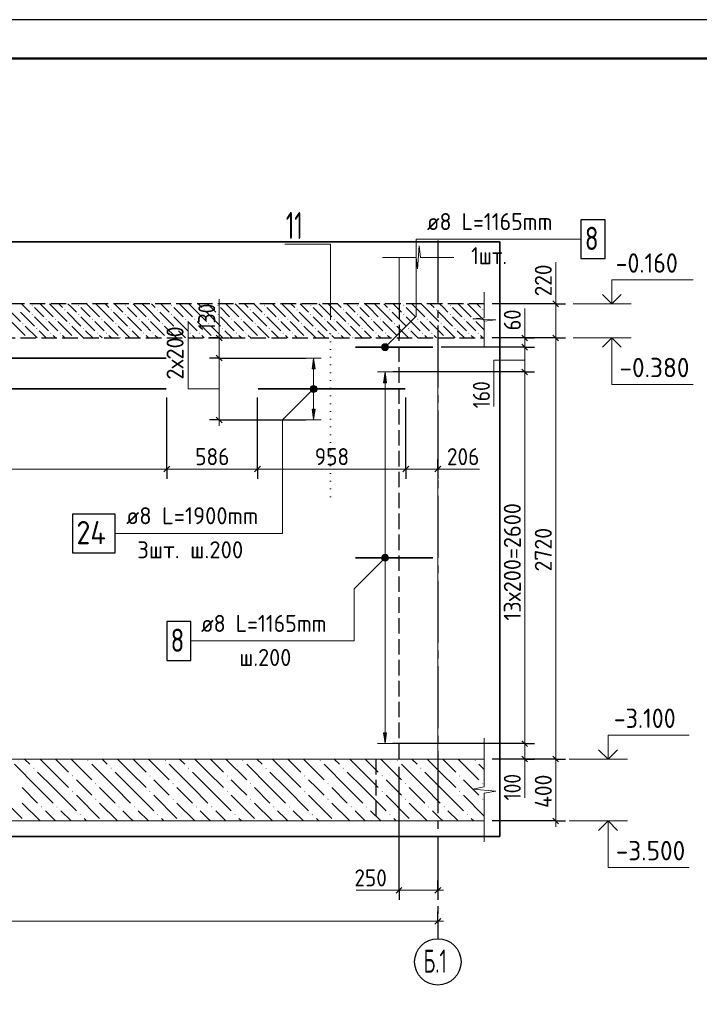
# Model space of a CAD drawing. Header units: millimetres. Extents: x 0 to 59400, y 0 to 42000.
# Tile 7 of 28: x 12959 to 21737, y 29282 to 42000. Entities that reach past the tile are written whole.
import ezdxf

# ---------------------------------------------------------------- set-up
doc = ezdxf.new("R2010")
doc.units = ezdxf.units.MM
for name, pattern in [('______2', [270, 200, -70]), ('______5', [1100, 800, -100, 100, -100]), ('______9', [100, 0, -100])]:
    doc.linetypes.add(name, pattern=pattern)
for name, color, linetype, lineweight in [('Standard', 7, 'Continuous', 25), ('Высотные отметки', 7, 'Continuous', 25), ('ЖБ Перекрытие верхний уровень', 7, '______2', 25), ('Позиционная метка линия выноска', 7, 'Continuous', 13), ('Примечания', 7, 'Continuous', 13), ('Размерная линия_ общее', 7, 'Continuous', 13), ('Сечения символ', 7, 'Continuous', 25), ('Стена обрамление П-обр.', 7, 'Continuous', 35), ('Фоновоя арматура Х1', 52, 'Continuous', 25)]:
    doc.layers.add(name, color=color, linetype=linetype, lineweight=lineweight)
doc.layers.add('Оси', color=7, linetype='______5')
doc.layers.add('Размерная выноска', color=7, linetype='Continuous')
doc.layers.add('Стена ДОП арматура У', color=7, linetype='Continuous', lineweight=35, true_color=0x5a2814)
doc.styles.add('ISOCPEUR', font='txt')

msp = doc.modelspace()

# ---------------------------------------------------------------- hatches: boundary and pattern name
at = {"layer": 'ЖБ Перекрытие верхний уровень', "linetype": 'Continuous', "lineweight": 18, "transparency": 33554687}
for points in [[(13115, 38312), (13121, 38318), (13128, 38312), (13121, 38305)], [(13715, 38312), (13721, 38318), (13728, 38312), (13721, 38305)], [(14315, 38312), (14321, 38318), (14328, 38312), (14321, 38305)], [(14915, 38312), (14921, 38318), (14928, 38312), (14921, 38305)], [(15515, 38312), (15521, 38318), (15528, 38312), (15521, 38305)], [(16115, 38312), (16121, 38318), (16128, 38312), (16121, 38305)], [(16715, 38312), (16721, 38318), (16728, 38312), (16721, 38305)], [(17315, 38312), (17321, 38318), (17328, 38312), (17321, 38305)], [(17915, 38312), (17921, 38318), (17928, 38312), (17921, 38305)], [(18515, 38312), (18521, 38318), (18528, 38312), (18521, 38305)], [(13115, 38192), (13121, 38198), (13128, 38192), (13121, 38185)], [(13535, 38252), (13541, 38258), (13548, 38252), (13541, 38245)], [(13715, 38192), (13721, 38198), (13728, 38192), (13721, 38185)], [(14135, 38252), (14141, 38258), (14148, 38252), (14141, 38245)], [(14315, 38192), (14321, 38198), (14328, 38192), (14321, 38185)], [(14735, 38252), (14741, 38258), (14748, 38252), (14741, 38245)], [(14915, 38192), (14921, 38198), (14928, 38192), (14921, 38185)], [(15335, 38252), (15341, 38258), (15348, 38252), (15341, 38245)], [(15515, 38192), (15521, 38198), (15528, 38192), (15521, 38185)], [(15935, 38252), (15941, 38258), (15948, 38252), (15941, 38245)], [(16115, 38192), (16121, 38198), (16128, 38192), (16121, 38185)], [(16535, 38252), (16541, 38258), (16548, 38252), (16541, 38245)], [(16715, 38192), (16721, 38198), (16728, 38192), (16721, 38185)], [(17135, 38252), (17141, 38258), (17148, 38252), (17141, 38245)], [(17315, 38192), (17321, 38198), (17328, 38192), (17321, 38185)], [(17735, 38252), (17741, 38258), (17748, 38252), (17741, 38245)], [(17915, 38192), (17921, 38198), (17928, 38192), (17921, 38185)], [(18335, 38252), (18341, 38258), (18348, 38252), (18341, 38245)], [(18515, 38192), (18521, 38198), (18528, 38192), (18521, 38185)], [(18935, 38252), (18941, 38258), (18948, 38252), (18941, 38245)], [(12995, 38072), (13001, 38078), (13008, 38072), (13001, 38065)], [(13295, 38132), (13301, 38138), (13308, 38132), (13301, 38125)], [(13415, 38132), (13421, 38138), (13428, 38132), (13421, 38125)], [(13595, 38072), (13601, 38078), (13608, 38072), (13601, 38065)], [(13895, 38132), (13901, 38138), (13908, 38132), (13901, 38125)], [(14015, 38132), (14021, 38138), (14028, 38132), (14021, 38125)], [(14195, 38072), (14201, 38078), (14208, 38072), (14201, 38065)], [(14495, 38132), (14501, 38138), (14508, 38132), (14501, 38125)], [(14615, 38132), (14621, 38138), (14628, 38132), (14621, 38125)], [(14795, 38072), (14801, 38078), (14808, 38072), (14801, 38065)], [(15095, 38132), (15101, 38138), (15108, 38132), (15101, 38125)], [(15215, 38132), (15221, 38138), (15228, 38132), (15221, 38125)], [(15395, 38072), (15401, 38078), (15408, 38072), (15401, 38065)], [(15695, 38132), (15701, 38138), (15708, 38132), (15701, 38125)], [(15815, 38132), (15821, 38138), (15828, 38132), (15821, 38125)], [(15995, 38072), (16001, 38078), (16008, 38072), (16001, 38065)], [(16295, 38132), (16301, 38138), (16308, 38132), (16301, 38125)], [(16415, 38132), (16421, 38138), (16428, 38132), (16421, 38125)], [(16595, 38072), (16601, 38078), (16608, 38072), (16601, 38065)], [(16895, 38132), (16901, 38138), (16908, 38132), (16901, 38125)], [(17015, 38132), (17021, 38138), (17028, 38132), (17021, 38125)], [(17195, 38072), (17201, 38078), (17208, 38072), (17201, 38065)], [(17495, 38132), (17501, 38138), (17508, 38132), (17501, 38125)], [(17615, 38132), (17621, 38138), (17628, 38132), (17621, 38125)], [(17795, 38072), (17801, 38078), (17808, 38072), (17801, 38065)], [(18095, 38132), (18101, 38138), (18108, 38132), (18101, 38125)], [(18215, 38132), (18221, 38138), (18228, 38132), (18221, 38125)], [(18395, 38072), (18401, 38078), (18408, 38072), (18401, 38065)], [(18695, 38132), (18701, 38138), (18708, 38132), (18701, 38125)], [(18815, 38132), (18821, 38138), (18828, 38132), (18821, 38125)], [(13175, 38012), (13181, 38018), (13188, 38012), (13181, 38005)], [(13355, 37952), (13361, 37958), (13368, 37952), (13361, 37945)], [(13475, 37952), (13481, 37958), (13488, 37952), (13481, 37945)], [(13775, 38012), (13781, 38018), (13788, 38012), (13781, 38005)], [(13955, 37952), (13961, 37958), (13968, 37952), (13961, 37945)], [(14075, 37952), (14081, 37958), (14088, 37952), (14081, 37945)], [(14375, 38012), (14381, 38018), (14388, 38012), (14381, 38005)], [(14555, 37952), (14561, 37958), (14568, 37952), (14561, 37945)], [(14675, 37952), (14681, 37958), (14688, 37952), (14681, 37945)], [(14975, 38012), (14981, 38018), (14988, 38012), (14981, 38005)], [(15155, 37952), (15161, 37958), (15168, 37952), (15161, 37945)], [(15275, 37952), (15281, 37958), (15288, 37952), (15281, 37945)], [(15575, 38012), (15581, 38018), (15588, 38012), (15581, 38005)], [(15755, 37952), (15761, 37958), (15768, 37952), (15761, 37945)], [(15875, 37952), (15881, 37958), (15888, 37952), (15881, 37945)], [(16175, 38012), (16181, 38018), (16188, 38012), (16181, 38005)], [(16355, 37952), (16361, 37958), (16368, 37952), (16361, 37945)], [(16475, 37952), (16481, 37958), (16488, 37952), (16481, 37945)], [(16775, 38012), (16781, 38018), (16788, 38012), (16781, 38005)], [(16955, 37952), (16961, 37958), (16968, 37952), (16961, 37945)], [(17075, 37952), (17081, 37958), (17088, 37952), (17081, 37945)], [(17375, 38012), (17381, 38018), (17388, 38012), (17381, 38005)], [(17555, 37952), (17561, 37958), (17568, 37952), (17561, 37945)], [(17675, 37952), (17681, 37958), (17688, 37952), (17681, 37945)], [(17975, 38012), (17981, 38018), (17988, 38012), (17981, 38005)], [(18155, 37952), (18161, 37958), (18168, 37952), (18161, 37945)], [(18275, 37952), (18281, 37958), (18288, 37952), (18281, 37945)], [(18575, 38012), (18581, 38018), (18588, 38012), (18581, 38005)], [(18755, 37952), (18761, 37958), (18768, 37952), (18761, 37945)], [(18875, 37952), (18881, 37958), (18888, 37952), (18881, 37945)], [(13055, 37892), (13061, 37898), (13068, 37892), (13066, 37890), (13056, 37890)], [(13655, 37892), (13661, 37898), (13668, 37892), (13666, 37890), (13656, 37890)], [(14255, 37892), (14261, 37898), (14268, 37892), (14266, 37890), (14256, 37890)], [(14855, 37892), (14861, 37898), (14868, 37892), (14866, 37890), (14856, 37890)], [(15455, 37892), (15461, 37898), (15468, 37892), (15466, 37890), (15456, 37890)], [(16055, 37892), (16061, 37898), (16068, 37892), (16066, 37890), (16056, 37890)], [(16655, 37892), (16661, 37898), (16668, 37892), (16666, 37890), (16656, 37890)], [(17255, 37892), (17261, 37898), (17268, 37892), (17266, 37890), (17256, 37890)], [(17855, 37892), (17861, 37898), (17868, 37892), (17866, 37890), (17856, 37890)], [(18455, 37892), (18461, 37898), (18468, 37892), (18466, 37890), (18456, 37890)]]:
    msp.add_hatch(color=7, dxfattribs=at).paths.add_polyline_path(points, flags=16)
at = {"layer": 'Позиционная метка линия выноска', "linetype": 'Continuous', "lineweight": 13, "transparency": 33554687}
for points in [[(17711, 37738), (17647, 37802), (17636, 37781)], [(17711, 37738), (17636, 37781), (17690, 37727)], [(17690, 37727), (17636, 37781), (17636, 37758)], [(17722, 37758), (17668, 37813), (17647, 37802)], [(17722, 37758), (17647, 37802), (17711, 37738)], [(17722, 37781), (17690, 37813), (17668, 37813)], [(17722, 37781), (17668, 37813), (17722, 37758)], [(17690, 37813), (17722, 37781), (17711, 37802)], [(17690, 37727), (17636, 37758), (17668, 37727)], [(17668, 37727), (17636, 37758), (17647, 37738)], [(16723, 37262), (16799, 37218), (16744, 37273)], [(16744, 37273), (16799, 37218), (16799, 37241)], [(16744, 37273), (16799, 37241), (16767, 37273)], [(16767, 37273), (16799, 37241), (16787, 37262)], [(16712, 37241), (16787, 37198), (16723, 37262)], [(16712, 37218), (16767, 37187), (16712, 37241)], [(16712, 37241), (16767, 37187), (16787, 37198)], [(16744, 37187), (16712, 37218), (16723, 37198)], [(16712, 37218), (16744, 37187), (16767, 37187)], [(16723, 37262), (16787, 37198), (16799, 37218)], [(17636, 35061), (17711, 35018), (17647, 35082)], [(17636, 35038), (17690, 35007), (17636, 35061)], [(17636, 35061), (17690, 35007), (17711, 35018)], [(17668, 35007), (17636, 35038), (17647, 35018)], [(17636, 35038), (17668, 35007), (17690, 35007)], [(17647, 35082), (17722, 35038), (17668, 35093)], [(17647, 35082), (17711, 35018), (17722, 35038)], [(17668, 35093), (17722, 35038), (17722, 35061)], [(17668, 35093), (17722, 35061), (17690, 35093)], [(17690, 35093), (17722, 35061), (17711, 35082)]]:
    msp.add_hatch(color=7, dxfattribs=at).paths.add_polyline_path(points)
at = {"layer": 'Стена ДОП арматура У', "linetype": 'Continuous', "lineweight": 13, "transparency": 33554687}
msp.add_hatch(color=7, dxfattribs=at).paths.add_polyline_path([(16775, 37490), (16755, 37630), (16735, 37490)])
msp.add_hatch(color=7, dxfattribs=at).paths.add_polyline_path([(16775, 36970), (16755, 36830), (16735, 36970)], flags=16)
at = {"layer": 'Стена обрамление П-обр.', "linetype": 'Continuous', "lineweight": 13, "transparency": 33554687}
msp.add_hatch(color=7, dxfattribs=at).paths.add_polyline_path([(17699, 37310), (17679, 37450), (17659, 37310)])
msp.add_hatch(color=7, dxfattribs=at).paths.add_polyline_path([(17699, 32790), (17679, 32650), (17659, 32790)], flags=16)
at = {"layer": 'Фоновоя арматура Х1', "linetype": 'Continuous', "lineweight": 18, "transparency": 33554687}
for points in [[(13835, 32432), (13841, 32438), (13848, 32432), (13841, 32425)], [(14835, 32432), (14841, 32438), (14848, 32432), (14841, 32425)], [(15835, 32432), (15841, 32438), (15848, 32432), (15841, 32425)], [(16835, 32432), (16841, 32438), (16848, 32432), (16841, 32425)], [(17835, 32432), (17841, 32438), (17848, 32432), (17841, 32425)], [(18835, 32432), (18841, 32438), (18848, 32432), (18841, 32425)], [(13135, 32332), (13141, 32338), (13148, 32332), (13141, 32325)], [(14135, 32332), (14141, 32338), (14148, 32332), (14141, 32325)], [(15135, 32332), (15141, 32338), (15148, 32332), (15141, 32325)], [(16135, 32332), (16141, 32338), (16148, 32332), (16141, 32325)], [(17135, 32332), (17141, 32338), (17148, 32332), (17141, 32325)], [(18135, 32332), (18141, 32338), (18148, 32332), (18141, 32325)], [(13635, 32232), (13641, 32238), (13648, 32232), (13641, 32225)], [(14635, 32232), (14641, 32238), (14648, 32232), (14641, 32225)], [(15635, 32232), (15641, 32238), (15648, 32232), (15641, 32225)], [(16635, 32232), (16641, 32238), (16648, 32232), (16641, 32225)], [(17635, 32232), (17641, 32238), (17648, 32232), (17641, 32225)], [(18635, 32232), (18641, 32238), (18648, 32232), (18641, 32225)], [(13935, 32132), (13941, 32138), (13948, 32132), (13941, 32125)], [(14935, 32132), (14941, 32138), (14948, 32132), (14941, 32125)], [(15935, 32132), (15941, 32138), (15948, 32132), (15941, 32125)], [(16935, 32132), (16941, 32138), (16948, 32132), (16941, 32125)], [(17935, 32132), (17941, 32138), (17948, 32132), (17941, 32125)], [(18935, 32132), (18941, 32138), (18948, 32132), (18941, 32125)], [(13635, 32032), (13641, 32038), (13648, 32032), (13641, 32025)], [(13935, 31932), (13941, 31938), (13948, 31932), (13941, 31925)], [(14635, 32032), (14641, 32038), (14648, 32032), (14641, 32025)], [(14935, 31932), (14941, 31938), (14948, 31932), (14941, 31925)], [(15635, 32032), (15641, 32038), (15648, 32032), (15641, 32025)], [(15935, 31932), (15941, 31938), (15948, 31932), (15941, 31925)], [(16635, 32032), (16641, 32038), (16648, 32032), (16641, 32025)], [(16935, 31932), (16941, 31938), (16948, 31932), (16941, 31925)], [(17635, 32032), (17641, 32038), (17648, 32032), (17641, 32025)], [(17935, 31932), (17941, 31938), (17948, 31932), (17941, 31925)], [(18635, 32032), (18641, 32038), (18648, 32032), (18641, 32025)], [(18935, 31932), (18941, 31938), (18948, 31932), (18941, 31925)], [(13235, 31832), (13241, 31838), (13248, 31832), (13241, 31825)], [(13435, 31832), (13441, 31838), (13448, 31832), (13441, 31825)], [(14235, 31832), (14241, 31838), (14248, 31832), (14241, 31825)], [(14435, 31832), (14441, 31838), (14448, 31832), (14441, 31825)], [(15235, 31832), (15241, 31838), (15248, 31832), (15241, 31825)], [(15435, 31832), (15441, 31838), (15448, 31832), (15441, 31825)], [(16235, 31832), (16241, 31838), (16248, 31832), (16241, 31825)], [(16435, 31832), (16441, 31838), (16448, 31832), (16441, 31825)], [(17235, 31832), (17241, 31838), (17248, 31832), (17241, 31825)], [(17435, 31832), (17441, 31838), (17448, 31832), (17441, 31825)], [(18235, 31832), (18241, 31838), (18248, 31832), (18241, 31825)], [(18435, 31832), (18441, 31838), (18448, 31832), (18441, 31825)], [(13735, 31732), (13741, 31738), (13748, 31732), (13741, 31725)], [(14735, 31732), (14741, 31738), (14748, 31732), (14741, 31725)], [(15735, 31732), (15741, 31738), (15748, 31732), (15741, 31725)], [(16735, 31732), (16741, 31738), (16748, 31732), (16741, 31725)], [(17735, 31732), (17741, 31738), (17748, 31732), (17741, 31725)], [(18735, 31732), (18741, 31738), (18748, 31732), (18741, 31725)]]:
    msp.add_hatch(color=7, dxfattribs=at).paths.add_polyline_path(points, flags=16)

# ---------------------------------------------------------------- linework, layer by layer
at = {"layer": 'Standard', "color": 7, "linetype": 'Continuous', "lineweight": 13, "transparency": 33554687}
for p, q in [((18098, 38780), (18117, 39080)), ((18117, 39080), (18135, 38930)), ((17647, 38930), (18080, 38930)), ((18080, 38930), (18098, 38780)), ((18135, 38930), (18567, 38930)), ((18567, 38930), (18567, 38930)), ((18960, 38479), (18960, 38150)), ((18960, 38150), (18810, 38136)), ((18810, 38136), (19110, 38122)), ((19110, 38122), (18960, 38108)), ((18960, 38108), (18960, 37779)), ((15535, 37890), (15535, 37965)), ((19482, 37890), (19482, 37965)), ((18960, 37779), (18960, 37779)), ((19482, 37769), (19482, 37450)), ((15535, 37630), (15535, 36830)), ((19482, 37450), (19482, 32650)), ((15535, 36830), (15535, 36755)), ((7060, 36196), (14860, 36196)), ((14860, 36196), (16032, 36196)), ((16032, 36196), (17948, 36196)), ((17948, 36196), (18360, 36196)), ((18360, 36196), (18435, 36196)), ((18960, 32720), (18960, 32090)), ((19482, 32650), (19482, 32450)), ((19482, 32450), (19482, 32375)), ((18960, 32090), (18810, 32063)), ((18810, 32063), (19110, 32037)), ((19110, 32037), (18960, 32010)), ((18960, 32010), (18960, 31380)), ((18960, 31380), (18960, 31380))]:
    msp.add_line(p, q, dxfattribs=at)
at = {"layer": 'Standard', "color": 7, "linetype": 'Continuous', "lineweight": 18, "transparency": 33554687}
for p, q in [((17860, 38930), (17860, 38330)), ((18360, 38330), (18360, 38930)), ((18360, 32450), (18360, 37890))]:
    msp.add_line(p, q, dxfattribs=at)
at = {"layer": 'Standard', "color": 7, "linetype": 'Continuous', "lineweight": 25, "transparency": 33554687}
for p, q in [((15498, 37927), (15573, 37852)), ((19444, 37927), (19519, 37852)), ((19444, 37807), (19519, 37732)), ((15498, 37667), (15573, 37592)), ((19444, 37487), (19519, 37412)), ((15498, 36867), (15573, 36792)), ((14822, 36159), (14897, 36234)), ((15994, 36159), (16070, 36234)), ((17910, 36159), (17985, 36234)), ((18322, 36159), (18397, 36234)), ((19444, 32687), (19519, 32612)), ((19444, 32487), (19519, 32412))]:
    msp.add_line(p, q, dxfattribs=at)
at = {"layer": 'Standard', "color": 7, "linetype": 'Continuous', "lineweight": -3, "transparency": 33554687}
for p, q in [((15535, 37890), (15410, 37890)), ((15535, 37890), (15660, 37890)), ((15535, 37890), (15535, 37890)), ((19482, 37890), (19357, 37890)), ((19482, 37890), (19607, 37890)), ((19482, 37769), (19357, 37769)), ((19482, 37769), (19607, 37769)), ((15535, 37630), (15410, 37630)), ((15535, 37630), (15660, 37630)), ((15535, 37630), (16655, 37630)), ((19482, 37450), (19357, 37450)), ((19482, 37450), (19607, 37450)), ((15535, 36830), (15410, 36830)), ((15535, 36830), (15660, 36830)), ((15535, 36830), (16655, 36830)), ((14860, 36196), (14860, 36321)), ((16032, 36196), (16032, 36321)), ((17948, 36196), (17948, 36321)), ((18360, 36196), (18360, 36321)), ((14860, 36196), (14860, 36071)), ((16032, 36196), (16032, 36071)), ((17948, 36196), (17948, 36071)), ((18360, 36196), (18360, 36071)), ((18360, 36196), (18360, 36196)), ((19482, 32650), (19357, 32650)), ((19482, 32650), (19607, 32650)), ((19482, 32450), (19357, 32450)), ((19482, 32450), (19607, 32450))]:
    msp.add_line(p, q, dxfattribs=at)
at = {"layer": 'Standard', "color": 7, "linetype": 'Continuous', "lineweight": 25, "transparency": 33554687}
msp.add_lwpolyline([(0, 0), (59400, 0), (59400, 42000), (0, 42000), (0, 0)], close=True, dxfattribs=at)
at = {"layer": 'Standard', "color": 7, "linetype": 'Continuous', "lineweight": 50, "transparency": 33554687}
msp.add_lwpolyline([(2000, 41500), (58900, 41500), (58900, 500), (2000, 500), (2000, 41500)], close=True, dxfattribs=at)
at = {"layer": 'Standard', "color": 7, "linetype": 'Continuous', "lineweight": 13, "transparency": 33554687}
for points in [[(58900, 41500), (2000, 41500), (2000, 500), (58900, 500), (58900, 41500)], [(15535, 37890), (15535, 37881), (15535, 37881), (15535, 37630)], [(19482, 37890), (19482, 37881), (19482, 37881), (19482, 37769)]]:
    msp.add_lwpolyline(points, dxfattribs=at)
at = {"layer": 'Standard', "color": 254, "linetype": 'Continuous', "lineweight": 35, "true_color": 0xc4c4ff, "transparency": 33554687}
msp.add_lwpolyline([(2760, 31450), (19160, 31450), (19160, 39130), (2760, 39130), (2760, 31450)], dxfattribs=at)
at = {"layer": 'Standard', "color": 7, "linetype": 'Continuous', "lineweight": -3, "transparency": 33554687}
for points in [[(19482, 37890), (19465, 37890), (19465, 37890), (19465, 37890), (19465, 37890), (19439, 37890), (19439, 37890), (19060, 37890)], [(19482, 37769), (19465, 37769), (19465, 37769), (19465, 37769), (19465, 37769), (19391, 37769), (19391, 37769), (18404, 37769)], [(19482, 37450), (19465, 37450), (19465, 37450), (19465, 37450), (19465, 37450), (19264, 37450), (19264, 37450), (17779, 37450)], [(14860, 36196), (14860, 36213), (14860, 36213), (14860, 36213), (14860, 36213), (14860, 36213), (14860, 36213), (14860, 37122)], [(16032, 36196), (16032, 36213), (16032, 36213), (16032, 36213), (16032, 36213), (16032, 37122)], [(17948, 36196), (17948, 36213), (17948, 36213), (17948, 37122)], [(19482, 32650), (19465, 32650), (19465, 32650), (17779, 32650)], [(19482, 32450), (19465, 32450), (19465, 32450), (19060, 32450)]]:
    msp.add_lwpolyline(points, dxfattribs=at)
at = {"layer": 'Высотные отметки', "color": 7, "linetype": 'Continuous', "lineweight": 35, "transparency": 33554687}
for p, q in [((20606, 38330), (20485, 38451)), ((20606, 38330), (20485, 38451)), ((20606, 38330), (20727, 38451)), ((20606, 38330), (20727, 38451)), ((20606, 37890), (20485, 37769)), ((20606, 37890), (20485, 37769)), ((20606, 37890), (20727, 37769)), ((20606, 37890), (20727, 37769)), ((20558, 32450), (20437, 32571)), ((20558, 32450), (20437, 32571)), ((20558, 32450), (20679, 32571)), ((20558, 32450), (20679, 32571)), ((20558, 31650), (20437, 31529)), ((20558, 31650), (20437, 31529)), ((20558, 31650), (20679, 31529)), ((20558, 31650), (20679, 31529))]:
    msp.add_line(p, q, dxfattribs=at)
at = {"layer": 'Высотные отметки', "color": 7, "linetype": 'Continuous', "lineweight": 13, "transparency": 33554687}
for p, q in [((20106, 38330), (20856, 38330)), ((20106, 38330), (20856, 38330)), ((20106, 37890), (20856, 37890)), ((20106, 37890), (20856, 37890)), ((20058, 32450), (20808, 32450)), ((20058, 32450), (20808, 32450)), ((20058, 31650), (20808, 31650)), ((20058, 31650), (20808, 31650))]:
    msp.add_line(p, q, dxfattribs=at)
for points in [[(20606, 38330), (20606, 38640), (21656, 38640)], [(20606, 38330), (20606, 38640), (21656, 38640)], [(20606, 37890), (20606, 37290), (21656, 37290)], [(20606, 37890), (20606, 37290), (21656, 37290)], [(20558, 32450), (20558, 32760), (21608, 32760)], [(20558, 32450), (20558, 32760), (21608, 32760)], [(20558, 31650), (20558, 31050), (21608, 31050)], [(20558, 31650), (20558, 31050), (21608, 31050)]]:
    msp.add_lwpolyline(points, dxfattribs=at)
at = {"layer": 'ЖБ Перекрытие верхний уровень', "color": 7, "linetype": '______2', "lineweight": 25, "transparency": 33554687}
for p, q in [((18960, 38330), (4060, 38330)), ((4060, 37890), (18960, 37890))]:
    msp.add_line(p, q, dxfattribs=at)
at = {"layer": 'ЖБ Перекрытие верхний уровень', "color": 9, "linetype": 'Continuous', "lineweight": 18, "true_color": 0xc7c7c7, "transparency": 33554687}
for p, q in [((12791, 38282), (12971, 38102)), ((13031, 38282), (12983, 38330)), ((13091, 38222), (13031, 38282)), ((13151, 38282), (13271, 38162)), ((13271, 38282), (13223, 38330)), ((13271, 38282), (13391, 38162)), ((13343, 38330), (13391, 38282)), ((13391, 38282), (13571, 38102)), ((13463, 38330), (13511, 38282)), ((13631, 38282), (13583, 38330)), ((13691, 38222), (13631, 38282)), ((13751, 38282), (13871, 38162)), ((13871, 38282), (13823, 38330)), ((13871, 38282), (13991, 38162)), ((13943, 38330), (13991, 38282)), ((13991, 38282), (14171, 38102)), ((14063, 38330), (14111, 38282)), ((14231, 38282), (14183, 38330)), ((14291, 38222), (14231, 38282)), ((14351, 38282), (14471, 38162)), ((14471, 38282), (14423, 38330)), ((14471, 38282), (14591, 38162)), ((14543, 38330), (14591, 38282)), ((14591, 38282), (14771, 38102)), ((14663, 38330), (14711, 38282)), ((14831, 38282), (14783, 38330)), ((14891, 38222), (14831, 38282)), ((14951, 38282), (15071, 38162)), ((15071, 38282), (15023, 38330)), ((15071, 38282), (15191, 38162)), ((15143, 38330), (15191, 38282)), ((15191, 38282), (15371, 38102)), ((15263, 38330), (15311, 38282)), ((15431, 38282), (15383, 38330)), ((15491, 38222), (15431, 38282)), ((15551, 38282), (15671, 38162)), ((15671, 38282), (15623, 38330)), ((15671, 38282), (15791, 38162)), ((15743, 38330), (15791, 38282)), ((15791, 38282), (15971, 38102)), ((15863, 38330), (15911, 38282)), ((16031, 38282), (15983, 38330)), ((16091, 38222), (16031, 38282)), ((16151, 38282), (16271, 38162)), ((16271, 38282), (16223, 38330)), ((16271, 38282), (16391, 38162)), ((16343, 38330), (16391, 38282)), ((16391, 38282), (16571, 38102)), ((16463, 38330), (16511, 38282)), ((16631, 38282), (16583, 38330)), ((16691, 38222), (16631, 38282)), ((16751, 38282), (16871, 38162)), ((16871, 38282), (16823, 38330)), ((16871, 38282), (16991, 38162)), ((16943, 38330), (16991, 38282)), ((16991, 38282), (17171, 38102)), ((17063, 38330), (17111, 38282)), ((17231, 38282), (17183, 38330)), ((17291, 38222), (17231, 38282)), ((17351, 38282), (17471, 38162)), ((17471, 38282), (17423, 38330)), ((17471, 38282), (17591, 38162)), ((17543, 38330), (17591, 38282)), ((17591, 38282), (17771, 38102)), ((17663, 38330), (17711, 38282)), ((17831, 38282), (17783, 38330)), ((17891, 38222), (17831, 38282)), ((17951, 38282), (18071, 38162)), ((18071, 38282), (18023, 38330)), ((18071, 38282), (18191, 38162)), ((18143, 38330), (18191, 38282)), ((18191, 38282), (18371, 38102)), ((18263, 38330), (18311, 38282)), ((18431, 38282), (18383, 38330)), ((18491, 38222), (18431, 38282)), ((18551, 38282), (18671, 38162)), ((18671, 38282), (18623, 38330)), ((18671, 38282), (18791, 38162)), ((18743, 38330), (18791, 38282)), ((18791, 38282), (18960, 38113)), ((18863, 38330), (18911, 38282)), ((12971, 38222), (13151, 38042)), ((13151, 38162), (13331, 37982)), ((13571, 38222), (13751, 38042)), ((13751, 38162), (13931, 37982)), ((14171, 38222), (14351, 38042)), ((14351, 38162), (14531, 37982)), ((14771, 38222), (14951, 38042)), ((14951, 38162), (15131, 37982)), ((15371, 38222), (15551, 38042)), ((15551, 38162), (15731, 37982)), ((15971, 38222), (16151, 38042)), ((16151, 38162), (16331, 37982)), ((16571, 38222), (16751, 38042)), ((16751, 38162), (16931, 37982)), ((17171, 38222), (17351, 38042)), ((17351, 38162), (17531, 37982)), ((17771, 38222), (17951, 38042)), ((17951, 38162), (18131, 37982)), ((18371, 38222), (18551, 38042)), ((18551, 38162), (18731, 37982)), ((12851, 38102), (13031, 37922)), ((13031, 38042), (13183, 37890)), ((13391, 38042), (13331, 38102)), ((13451, 37982), (13391, 38042)), ((13451, 38102), (13631, 37922)), ((13631, 38042), (13783, 37890)), ((13991, 38042), (13931, 38102)), ((14051, 37982), (13991, 38042)), ((14051, 38102), (14231, 37922)), ((14231, 38042), (14383, 37890)), ((14591, 38042), (14531, 38102)), ((14651, 37982), (14591, 38042)), ((14651, 38102), (14831, 37922)), ((14831, 38042), (14983, 37890)), ((15191, 38042), (15131, 38102)), ((15251, 37982), (15191, 38042)), ((15251, 38102), (15431, 37922)), ((15431, 38042), (15583, 37890)), ((15791, 38042), (15731, 38102)), ((15851, 37982), (15791, 38042)), ((15851, 38102), (16031, 37922)), ((16031, 38042), (16183, 37890)), ((16391, 38042), (16331, 38102)), ((16451, 37982), (16391, 38042)), ((16451, 38102), (16631, 37922)), ((16631, 38042), (16783, 37890)), ((16991, 38042), (16931, 38102)), ((17051, 37982), (16991, 38042)), ((17051, 38102), (17231, 37922)), ((17231, 38042), (17383, 37890)), ((17591, 38042), (17531, 38102)), ((17651, 37982), (17591, 38042)), ((17651, 38102), (17831, 37922)), ((17831, 38042), (17983, 37890)), ((18191, 38042), (18131, 38102)), ((18251, 37982), (18191, 38042)), ((18251, 38102), (18431, 37922)), ((18431, 38042), (18583, 37890)), ((18791, 38042), (18731, 38102)), ((18851, 37982), (18791, 38042)), ((18851, 38102), (18960, 37993)), ((13303, 37890), (13211, 37982)), ((13391, 37922), (13423, 37890)), ((13511, 37922), (13543, 37890)), ((13903, 37890), (13811, 37982)), ((13991, 37922), (14023, 37890)), ((14111, 37922), (14143, 37890)), ((14503, 37890), (14411, 37982)), ((14591, 37922), (14623, 37890)), ((14711, 37922), (14743, 37890)), ((15103, 37890), (15011, 37982)), ((15191, 37922), (15223, 37890)), ((15311, 37922), (15343, 37890)), ((15703, 37890), (15611, 37982)), ((15791, 37922), (15823, 37890)), ((15911, 37922), (15943, 37890)), ((16303, 37890), (16211, 37982)), ((16391, 37922), (16423, 37890)), ((16511, 37922), (16543, 37890)), ((16903, 37890), (16811, 37982)), ((16991, 37922), (17023, 37890)), ((17111, 37922), (17143, 37890)), ((17503, 37890), (17411, 37982)), ((17591, 37922), (17623, 37890)), ((17711, 37922), (17743, 37890)), ((18103, 37890), (18011, 37982)), ((18191, 37922), (18223, 37890)), ((18311, 37922), (18343, 37890)), ((18703, 37890), (18611, 37982)), ((18791, 37922), (18823, 37890)), ((18911, 37922), (18943, 37890))]:
    msp.add_line(p, q, dxfattribs=at)
at = {"layer": 'Оси', "color": 8, "linetype": '______5', "lineweight": -3, "transparency": 33554687}
msp.add_line((18360, 39150), (18360, 30130), dxfattribs=at)
at = {"layer": 'Оси', "color": 7, "linetype": 'Continuous', "lineweight": -3, "transparency": 33554687}
msp.add_circle((18360, 29830), 300, dxfattribs=at)
at = {"layer": 'Позиционная метка линия выноска', "color": 7, "linetype": 'Continuous', "lineweight": 13, "transparency": 33554687}
for p, q in [((17647, 37802), (17647, 37802)), ((17711, 37802), (17711, 37802)), ((17647, 37738), (17647, 37738)), ((17711, 37738), (17711, 37738)), ((16723, 37262), (16723, 37262)), ((16723, 37198), (16723, 37198)), ((16787, 37262), (16787, 37262)), ((16787, 37198), (16787, 37198)), ((17647, 35082), (17647, 35082)), ((17647, 35018), (17647, 35018)), ((17711, 35082), (17711, 35082)), ((17711, 35018), (17711, 35018))]:
    msp.add_line(p, q, dxfattribs=at)
for points in [[(20209, 39165), (18079, 39165), (18079, 38170), (17679, 37770)], [(14192, 35365), (16355, 35365), (16355, 36830), (16755, 37230)], [(15169, 33975), (17279, 33975), (17279, 34650), (17679, 35050)]]:
    msp.add_lwpolyline(points, dxfattribs=at)
for centre in [(17679, 37770), (16755, 37230), (17679, 35050)]:
    msp.add_circle(centre, 45, dxfattribs=at)
at = {"layer": 'Примечания', "color": 253, "linetype": '______2', "lineweight": -3, "true_color": 0xababab, "transparency": 33554687}
for p, q in [((17860, 38330), (17860, 37890)), ((17860, 32450), (17860, 37890)), ((17560, 32450), (17560, 31650))]:
    msp.add_line(p, q, dxfattribs=at)
at = {"layer": 'Размерная выноска', "color": 7, "linetype": 'Continuous', "lineweight": 13, "transparency": 33554687}
for p, q in [((19882, 38330), (19882, 38870)), ((15535, 37890), (15535, 38390)), ((19482, 38270), (19482, 37890)), ((18360, 36196), (18900, 36196)), ((19482, 32450), (19482, 31950)), ((17864, 30755), (17304, 30755))]:
    msp.add_line(p, q, dxfattribs=at)
for points in [[(15135, 38090), (15135, 37230), (15535, 37230)], [(19482, 37604), (19082, 37604), (19082, 37004)]]:
    msp.add_lwpolyline(points, dxfattribs=at)
at = {"layer": 'Размерная линия_ общее', "color": 253, "linetype": 'Continuous', "lineweight": -3, "true_color": 0xa0a0a0, "transparency": 33554687}
for p, q in [((19882, 38330), (19757, 38330)), ((19882, 38330), (20007, 38330)), ((19882, 37890), (19757, 37890)), ((19882, 37890), (20007, 37890)), ((19882, 32450), (19757, 32450)), ((19882, 32450), (20007, 32450)), ((19882, 31650), (19060, 31650)), ((19882, 31650), (19757, 31650)), ((19882, 31650), (20007, 31650)), ((17860, 30755), (17860, 30880)), ((18360, 30755), (18360, 30880)), ((17860, 30755), (17860, 30630)), ((18360, 30755), (18360, 30630)), ((18360, 30755), (18360, 30755)), ((18360, 30355), (18360, 30480)), ((18360, 30355), (18360, 30230)), ((18360, 30355), (18360, 30230))]:
    msp.add_line(p, q, dxfattribs=at)
at = {"layer": 'Размерная линия_ общее', "color": 7, "linetype": 'Continuous', "lineweight": 25, "transparency": 33554687}
for p, q in [((19844, 38367), (19919, 38292)), ((19844, 37927), (19919, 37852)), ((19844, 32487), (19919, 32412)), ((19844, 31687), (19919, 31612)), ((17897, 30792), (17822, 30717)), ((18397, 30792), (18322, 30717)), ((18322, 30317), (18397, 30392))]:
    msp.add_line(p, q, dxfattribs=at)
at = {"layer": 'Размерная линия_ общее', "color": 7, "linetype": 'Continuous', "lineweight": 13, "transparency": 33554687}
for p, q in [((19882, 38330), (19882, 38405)), ((19882, 37890), (19882, 32450)), ((19882, 32450), (19882, 31650)), ((19882, 31650), (19882, 31575)), ((17860, 30755), (17785, 30755)), ((18360, 30755), (17860, 30755)), ((18360, 30755), (18435, 30755)), ((4060, 30355), (18360, 30355)), ((18360, 30355), (18435, 30355))]:
    msp.add_line(p, q, dxfattribs=at)
at = {"layer": 'Размерная линия_ общее', "color": 253, "linetype": 'Continuous', "lineweight": -3, "true_color": 0xa0a0a0, "transparency": 33554687}
for points in [[(19882, 38330), (19865, 38330), (19865, 38330), (19865, 38330), (19865, 38330), (19060, 38330)], [(19882, 37890), (19865, 37890), (19865, 37890), (19865, 37890), (19865, 37890), (19060, 37890)], [(19882, 32450), (19865, 32450), (19865, 32450), (19060, 32450)], [(17860, 30755), (17860, 30929), (17860, 30929), (17860, 32350)]]:
    msp.add_lwpolyline(points, dxfattribs=at)
at = {"layer": 'Размерная линия_ общее', "color": 7, "linetype": 'Continuous', "lineweight": 13, "transparency": 33554687}
msp.add_lwpolyline([(19882, 38330), (19882, 38321), (19882, 38321), (19882, 37890)], dxfattribs=at)
at = {"layer": 'Сечения символ', "color": 7, "linetype": '______9', "lineweight": 13, "transparency": 33554687}
msp.add_line((16974, 35839), (16974, 38123), dxfattribs=at)
at = {"layer": 'Сечения символ', "color": 7, "linetype": 'Continuous', "lineweight": 13, "transparency": 33554687}
msp.add_lwpolyline([(16974, 38123), (16974, 39099), (16384, 39099)], dxfattribs=at)
at = {"layer": 'Стена ДОП арматура У', "color": 19, "linetype": 'Continuous', "lineweight": 35, "true_color": 0x5a2814, "transparency": 33554687}
for p, q in [((14852, 37630), (7068, 37630)), ((14852, 37230), (7068, 37230)), ((17940, 37230), (16040, 37230))]:
    msp.add_line(p, q, dxfattribs=at)
at = {"layer": 'Стена ДОП арматура У', "color": 251, "linetype": 'Continuous', "lineweight": 13, "true_color": 0x494949, "transparency": 33554687}
for p, q in [((16755, 37630), (16655, 37630)), ((16755, 37630), (16735, 37490)), ((16775, 37490), (16755, 37630)), ((16755, 37630), (16855, 37630)), ((16755, 37630), (16755, 37630)), ((16735, 37490), (16775, 37490)), ((16755, 36970), (16755, 37490)), ((16755, 36830), (16735, 36970)), ((16735, 36970), (16775, 36970)), ((16775, 36970), (16755, 36830)), ((16755, 36830), (16655, 36830)), ((16755, 36830), (16855, 36830)), ((16755, 36830), (16755, 36830))]:
    msp.add_line(p, q, dxfattribs=at)
at = {"layer": 'Стена ДОП арматура У', "color": 7, "linetype": 'Continuous', "lineweight": 25, "transparency": 33554687}
msp.add_lwpolyline([(13642, 35115), (14192, 35115), (14192, 35615), (13642, 35615), (13642, 35115)], dxfattribs=at)
at = {"layer": 'Стена обрамление П-обр.', "color": 7, "linetype": 'Continuous', "lineweight": 35, "transparency": 33554687}
for p, q in [((18296, 37770), (17296, 37770)), ((18296, 35050), (17296, 35050))]:
    msp.add_line(p, q, dxfattribs=at)
at = {"layer": 'Стена обрамление П-обр.', "color": 251, "linetype": 'Continuous', "lineweight": 13, "true_color": 0x494949, "transparency": 33554687}
for p, q in [((17679, 37450), (17579, 37450)), ((17679, 37450), (17659, 37310)), ((17699, 37310), (17679, 37450)), ((17679, 37450), (17779, 37450)), ((17679, 37450), (17679, 37450)), ((17659, 37310), (17699, 37310)), ((17679, 32790), (17679, 37310)), ((17679, 32650), (17659, 32790)), ((17659, 32790), (17699, 32790)), ((17699, 32790), (17679, 32650)), ((17679, 32650), (17579, 32650)), ((17679, 32650), (17779, 32650)), ((17679, 32650), (17679, 32650))]:
    msp.add_line(p, q, dxfattribs=at)
at = {"layer": 'Стена обрамление П-обр.', "color": 7, "linetype": 'Continuous', "lineweight": 25, "transparency": 33554687}
for points in [[(20209, 38915), (20519, 38915), (20519, 39415), (20209, 39415), (20209, 38915)], [(14859, 33725), (15169, 33725), (15169, 34225), (14859, 34225), (14859, 33725)]]:
    msp.add_lwpolyline(points, dxfattribs=at)
at = {"layer": 'Фоновоя арматура Х1', "color": 7, "linetype": 'Continuous', "lineweight": 13, "transparency": 33554687}
for p, q in [((18960, 32450), (4060, 32450)), ((3260, 31650), (18960, 31650))]:
    msp.add_line(p, q, dxfattribs=at)
at = {"layer": 'Фоновоя арматура Х1', "color": 252, "linetype": 'Continuous', "lineweight": 18, "true_color": 0x8f8f8f, "transparency": 33554687}
for p, q in [((13023, 32450), (13091, 32382)), ((13391, 32282), (13223, 32450)), ((13423, 32450), (13591, 32282)), ((13623, 32450), (13891, 32182)), ((14023, 32450), (14091, 32382)), ((14391, 32282), (14223, 32450)), ((14423, 32450), (14591, 32282)), ((14623, 32450), (14891, 32182)), ((15023, 32450), (15091, 32382)), ((15391, 32282), (15223, 32450)), ((15423, 32450), (15591, 32282)), ((15623, 32450), (15891, 32182)), ((16023, 32450), (16091, 32382)), ((16391, 32282), (16223, 32450)), ((16423, 32450), (16591, 32282)), ((16623, 32450), (16891, 32182)), ((17023, 32450), (17091, 32382)), ((17391, 32282), (17223, 32450)), ((17423, 32450), (17591, 32282)), ((17623, 32450), (17891, 32182)), ((18023, 32450), (18091, 32382)), ((18391, 32282), (18223, 32450)), ((18423, 32450), (18591, 32282)), ((18623, 32450), (18891, 32182)), ((13191, 32082), (12891, 32382)), ((14191, 32082), (13891, 32382)), ((15191, 32082), (14891, 32382)), ((16191, 32082), (15891, 32382)), ((17191, 32082), (16891, 32382)), ((18191, 32082), (17891, 32382)), ((18960, 32313), (18891, 32382)), ((13191, 32282), (13391, 32082)), ((13391, 32282), (13591, 32082)), ((13791, 32082), (13691, 32182)), ((14191, 32282), (14391, 32082)), ((14391, 32282), (14591, 32082)), ((14791, 32082), (14691, 32182)), ((15191, 32282), (15391, 32082)), ((15391, 32282), (15591, 32082)), ((15791, 32082), (15691, 32182)), ((16191, 32282), (16391, 32082)), ((16391, 32282), (16591, 32082)), ((16791, 32082), (16691, 32182)), ((17191, 32282), (17391, 32082)), ((17391, 32282), (17591, 32082)), ((17791, 32082), (17691, 32182)), ((18191, 32282), (18391, 32082)), ((18391, 32282), (18591, 32082)), ((18791, 32082), (18691, 32182)), ((12991, 32082), (13191, 31882)), ((13191, 32082), (13391, 31882)), ((13391, 32082), (13691, 31782)), ((13891, 31982), (13791, 32082)), ((13991, 32082), (14191, 31882)), ((14191, 32082), (14391, 31882)), ((14391, 32082), (14691, 31782)), ((14891, 31982), (14791, 32082)), ((14991, 32082), (15191, 31882)), ((15191, 32082), (15391, 31882)), ((15391, 32082), (15691, 31782)), ((15891, 31982), (15791, 32082)), ((15991, 32082), (16191, 31882)), ((16191, 32082), (16391, 31882)), ((16391, 32082), (16691, 31782)), ((16891, 31982), (16791, 32082)), ((16991, 32082), (17191, 31882)), ((17191, 32082), (17391, 31882)), ((17391, 32082), (17691, 31782)), ((17891, 31982), (17791, 32082)), ((17991, 32082), (18191, 31882)), ((18191, 32082), (18391, 31882)), ((18391, 32082), (18691, 31782)), ((18891, 31982), (18791, 32082)), ((12691, 31982), (12991, 31682)), ((13691, 31982), (13991, 31682)), ((14691, 31982), (14991, 31682)), ((15691, 31982), (15991, 31682)), ((16691, 31982), (16991, 31682)), ((17691, 31982), (17991, 31682)), ((18691, 31982), (18960, 31713)), ((12991, 31882), (13223, 31650)), ((13991, 31882), (14223, 31650)), ((14991, 31882), (15223, 31650)), ((15991, 31882), (16223, 31650)), ((16991, 31882), (17223, 31650)), ((17991, 31882), (18223, 31650)), ((13391, 31682), (13291, 31782)), ((13423, 31650), (13391, 31682)), ((13491, 31782), (13623, 31650)), ((13791, 31682), (13823, 31650)), ((14391, 31682), (14291, 31782)), ((14423, 31650), (14391, 31682)), ((14491, 31782), (14623, 31650)), ((14791, 31682), (14823, 31650)), ((15391, 31682), (15291, 31782)), ((15423, 31650), (15391, 31682)), ((15491, 31782), (15623, 31650)), ((15791, 31682), (15823, 31650)), ((16391, 31682), (16291, 31782)), ((16423, 31650), (16391, 31682)), ((16491, 31782), (16623, 31650)), ((16791, 31682), (16823, 31650)), ((17391, 31682), (17291, 31782)), ((17423, 31650), (17391, 31682)), ((17491, 31782), (17623, 31650)), ((17791, 31682), (17823, 31650)), ((18391, 31682), (18291, 31782)), ((18423, 31650), (18391, 31682)), ((18491, 31782), (18623, 31650)), ((18791, 31682), (18823, 31650))]:
    msp.add_line(p, q, dxfattribs=at)

# ---------------------------------------------------------------- texts
at = {"layer": 'Standard', "color": 7, "linetype": 'Continuous', "lineweight": 25, "transparency": 33554687, "char_height": 220, "attachment_point": 7, "rotation": 90, "style": 'ISOCPEUR'}
for s, insert, width in [('\\W0.83;130', (15485, 37987), 508.56), ('\\W0.87;60', (19432, 37987), 403.92), ('\\W0.95;2х200', (15076, 37351), 873.36), ('\\W0.83;160', (19032, 36981), 508.57), ('\\W0.95;13х200=2600', (19432, 34236), 1753.13), ('\\W0.83;100', (19432, 31916), 508.57)]:
    msp.add_mtext(s, dxfattribs=dict(at, insert=insert, width=width))
at = {"layer": 'Standard', "color": 7, "linetype": 'Continuous', "lineweight": 25, "transparency": 33554687, "char_height": 220, "width": 561.98, "attachment_point": 7, "style": 'ISOCPEUR'}
for s, insert in [('\\W0.91;586', (15226, 36246)), ('\\W0.91;958', (16770, 36246)), ('\\W0.91;206', (18477, 36246))]:
    msp.add_mtext(s, dxfattribs=dict(at, insert=insert))
at = {"layer": 'Высотные отметки', "color": 7, "linetype": 'Continuous', "lineweight": 25, "transparency": 33554687, "char_height": 250, "attachment_point": 7, "style": 'ISOCPEUR'}
for s, insert, width in [('\\W0.90;-0.160', (20656, 38732), 1011.77), ('\\W0.95;-0.380', (20706, 37382), 1067.86), ('\\W0.90;-3.100', (20633, 32852), 1011.77), ('\\W0.95;-3.500', (20658, 31142), 1067.87)]:
    msp.add_mtext(s, dxfattribs=dict(at, insert=insert, width=width))
at = {"layer": 'Оси', "color": 7, "linetype": 'Continuous', "lineweight": 25, "transparency": 33554687, "insert": (18175, 29690), "char_height": 300, "width": 461.33, "attachment_point": 7, "style": 'ISOCPEUR'}
msp.add_mtext('\\W0.62;Б.1', dxfattribs=at)
at = {"layer": 'Размерная линия_ общее', "color": 7, "linetype": 'Continuous', "lineweight": 25, "transparency": 33554687, "char_height": 220, "attachment_point": 7, "rotation": 90, "style": 'ISOCPEUR'}
for s, insert, width in [('\\W0.91;220', (19832, 38427), 561.98), ('\\W0.93;2720', (19832, 34873), 718.09), ('\\W0.92;400', (19832, 31819), 584.44)]:
    msp.add_mtext(s, dxfattribs=dict(at, insert=insert, width=width))
at = {"layer": 'Размерная линия_ общее', "color": 7, "linetype": 'Continuous', "lineweight": 25, "transparency": 33554687, "insert": (17282, 30805), "char_height": 220, "width": 561.99, "attachment_point": 7, "style": 'ISOCPEUR'}
msp.add_mtext('\\W0.91;250', dxfattribs=at)
at = {"layer": 'Сечения символ', "color": 7, "linetype": 'Continuous', "lineweight": 35, "transparency": 33554687, "insert": (16397, 39167), "char_height": 350, "width": 459.37, "attachment_point": 7, "style": 'ISOCPEUR'}
msp.add_mtext('\\W0.62;11', dxfattribs=at)
at = {"layer": 'Стена ДОП арматура У', "color": 7, "linetype": 'Continuous', "lineweight": 13, "transparency": 33554687, "attachment_point": 7, "style": 'ISOCPEUR'}
for s, insert, char_height, width in [('\\W0.96;ø8 L=1900mm ', (14335, 35483), 220, 1996.29), ('\\W0.88;24', (13692, 35225), 300, 581.99), ('\\W0.97;3шт. ш.200 ', (14478, 35043), 220, 1712.32)]:
    msp.add_mtext(s, dxfattribs=dict(at, insert=insert, char_height=char_height, width=width))
at = {"layer": 'Стена обрамление П-обр.', "color": 7, "linetype": 'Continuous', "lineweight": 13, "transparency": 33554687, "attachment_point": 7, "style": 'ISOCPEUR'}
for s, insert, char_height, width in [('\\W0.93;ø8 L=1165mm ', (18219, 39282), 220, 1949.98), ('\\W0.78;8', (20259, 39025), 300, 326.41), ('\\W0.89;1шт. ', (18791, 38842), 220, 801.63), ('\\W0.93;ø8 L=1165mm ', (15301, 34092), 220, 1949.98), ('\\W0.78;8', (14909, 33835), 300, 326.4), ('\\W0.95;ш.200 ', (15796, 33652), 220, 962.12)]:
    msp.add_mtext(s, dxfattribs=dict(at, insert=insert, char_height=char_height, width=width))

doc.saveas('drawing.dxf')
